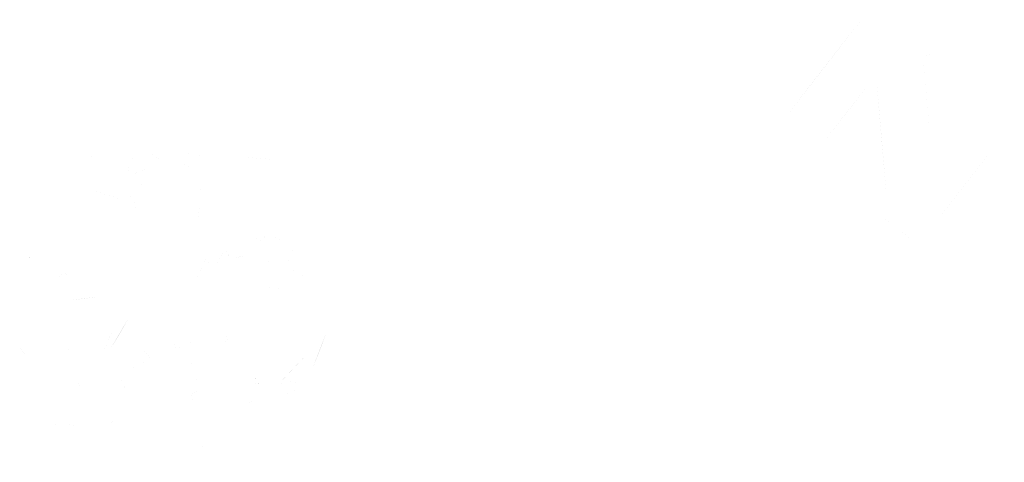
# Model space of a CAD drawing. Header units: inches. Extents: x -5.1 to 19.6, y 0 to 17.7.
# Tile 23 of 25: x 18.923 to 19.234, y 17.282 to 17.422. Entities that reach past the tile are written whole.
import ezdxf

# ---------------------------------------------------------------- set-up
doc = ezdxf.new("R2010")
doc.units = ezdxf.units.IN
doc.header["$MEASUREMENT"] = 0
doc.layers.add('PDF_Solid Fills', color=7, linetype='CONTINUOUS')

msp = doc.modelspace()

# ---------------------------------------------------------------- hatches: boundary and pattern name
at = {"layer": 'PDF_Solid Fills', "transparency": 33554559}
h = msp.add_hatch(color=256, dxfattribs=at)
h.paths.add_polyline_path([(19.19151, 17.3627, 0.00046), (19.20872, 17.34928)], flags=0)
h.paths.add_polyline_path([(19.1962, 17.36297, 0.000314), (19.19151, 17.3627)], flags=0)
h.paths.add_polyline_path([(19.19668, 17.36551, 0.001058), (19.19335, 17.40407)], flags=0)
h.paths.add_polyline_path([(19.17649, 17.38318, 0.001488), (19.19068, 17.4013)], flags=0)
h.paths.add_polyline_path([(19.18868, 17.42216, 0.001476), (19.16529, 17.39213)], flags=0)
h.paths.add_polyline_path([(19.20816, 17.41061, 0.003751), (19.21216, 17.41182)], flags=0)
h.paths.add_polyline_path([(19.20816, 17.41061, 0.000395), (19.21068, 17.38153)], flags=0)
h.paths.add_polyline_path([(19.21106, 17.3567, 0.000332), (19.23385, 17.38601)], flags=0)
at = {"layer": 'PDF_Solid Fills', "true_color": 0xffffff, "transparency": 33554559}
h = msp.add_hatch(color=7, dxfattribs=at)
h.paths.add_polyline_path([(18.95618, 17.37777, 0.005631), (18.95879, 17.37844)], flags=0)
h.paths.add_polyline_path([(18.97785, 17.37423, 0.016816), (18.9777, 17.37494)], flags=0)
h.paths.add_polyline_path([(18.97333, 17.3769, 0.00054), (18.9777, 17.37494)], flags=0)
h.paths.add_polyline_path([(18.97333, 17.3769, 0.000477), (18.97137, 17.37423)], flags=0)
h.paths.add_polyline_path([(18.98283, 17.3789, 0.000586), (18.97358, 17.38002)], flags=0)
h.paths.add_polyline_path([(19.00535, 17.37475, 0.000293), (19.00397, 17.37779)], flags=0)
h.paths.add_polyline_path([(18.98837, 17.37267, 0.001322), (18.98122, 17.37542)], flags=0)
h.paths.add_polyline_path([(18.9821, 17.37029, 0.001503), (18.97929, 17.36817)], flags=0)
h.paths.add_polyline_path([(18.97504, 17.3716, 0.000131), (18.97929, 17.36817)], flags=0)
h.paths.add_polyline_path([(18.96258, 17.36806, 0.002722), (18.96041, 17.37102)], flags=0)
h.paths.add_polyline_path([(18.9631, 17.37521, 0.003091), (18.95668, 17.37269)], flags=0)
h.paths.add_polyline_path([(18.95668, 17.37269, 0.001994), (18.95697, 17.37581)], flags=0)
h.paths.add_polyline_path([(18.94722, 17.3814, 0.001398), (18.94429, 17.37787)], flags=0)
h.paths.add_polyline_path([(18.96379, 17.37885, 0.003246), (18.96551, 17.38094)], flags=0)
h.paths.add_polyline_path([(18.96379, 17.37885, 0.000821), (18.96904, 17.37785)], flags=0)
h.paths.add_polyline_path([(18.96904, 17.37785, 0.00144), (18.96937, 17.38265)], flags=0)
h.paths.add_polyline_path([(19.00389, 17.37785, 0.001566), (18.99397, 17.37865)], flags=0)
at = {"layer": 'PDF_Solid Fills', "transparency": 33554559}
h = msp.add_hatch(color=256, dxfattribs=at)
h.paths.add_polyline_path([(19.00389, 17.37784, 0.001565), (18.99397, 17.37866)], flags=0)
h.paths.add_polyline_path([(18.96904, 17.37784, 0.001442), (18.96937, 17.38266)], flags=0)
h.paths.add_polyline_path([(18.96904, 17.37784, 0.002152), (18.96379, 17.37886)], flags=0)
h.paths.add_polyline_path([(18.96379, 17.37886, 0.003246), (18.96551, 17.38095)], flags=0)
h.paths.add_polyline_path([(18.95254, 17.38074), (18.95266, 17.38066)], flags=0)
h.paths.add_polyline_path([(18.94972, 17.38263), (18.94976, 17.38255)], flags=0)
h = msp.add_hatch(color=256, dxfattribs=at)
h.paths.add_polyline_path([(18.97786, 17.37423), (18.97138, 17.37423)], flags=0)
h.paths.add_polyline_path([(18.97138, 17.37423, 0.003122), (18.97331, 17.3769)], flags=0)
h.paths.add_polyline_path([(18.97771, 17.37492, 0.002526), (18.97331, 17.3769)], flags=0)
at = {"layer": 'PDF_Solid Fills', "true_color": 0xffffff, "transparency": 33554559}
h = msp.add_hatch(color=7, dxfattribs=at)
h.paths.add_polyline_path([(18.93758, 17.31758, 0.01156), (18.93846, 17.31823)], flags=0)
h.paths.add_polyline_path([(18.94104, 17.30542, 0.00571), (18.93988, 17.3075)], flags=0)
h.paths.add_polyline_path([(18.9406, 17.30792, 0.00559), (18.94183, 17.30585)], flags=0)
h.paths.add_polyline_path([(18.94475, 17.35265, 0.002474), (18.94588, 17.35023)], flags=0)
h.paths.add_polyline_path([(19.00146, 17.3465, 0.002997), (19.00075, 17.3431)], flags=0)
h.paths.add_polyline_path([(18.98727, 17.35583, 0.002482), (18.9845, 17.35444)], flags=0)
h.paths.add_polyline_path([(18.95227, 17.35212, 0.001653), (18.94875, 17.35479)], flags=0)
h.paths.add_polyline_path([(19.00648, 17.30033, 0.001188), (19.00725, 17.30477)], flags=0)
h.paths.add_polyline_path([(18.99556, 17.30881, 0.003697), (18.99748, 17.30671)], flags=0)
h.paths.add_polyline_path([(18.93677, 17.34223, 0.01059), (18.9374, 17.3415)], flags=0)
h.paths.add_polyline_path([(18.93677, 17.34223, 0.001434), (18.93102, 17.33742)], flags=0)
h.paths.add_polyline_path([(19.01431, 17.33058, 0.00167), (19.01192, 17.33892)], flags=0)
h.paths.add_polyline_path([(19.01, 17.30823, 0.000552), (19.00448, 17.30704)], flags=0)
h.paths.add_polyline_path([(19.01, 17.30823, 0.000565), (19.00906, 17.30346)], flags=0)
h.paths.add_polyline_path([(19.01533, 17.31244, 0.013151), (19.0194, 17.32294)], flags=0)
h.paths.add_polyline_path([(19.00448, 17.30704, 0.004463), (19.01342, 17.31646)], flags=0)
h.paths.add_polyline_path([(18.98575, 17.32167, 0.001591), (18.98483, 17.31954)], flags=0)
h.paths.add_polyline_path([(18.9884, 17.31996, 0.001323), (18.98575, 17.32167)], flags=0)
h.paths.add_polyline_path([(18.9884, 17.31996, 0.000762), (18.98769, 17.32317)], flags=0)
h.paths.add_polyline_path([(19.00333, 17.3374, 0.003216), (19.00073, 17.33765)], flags=0)
h.paths.add_polyline_path([(19.00573, 17.33704, 0.002959), (19.00333, 17.3374)], flags=0)
h.paths.add_polyline_path([(18.98877, 17.34252, 0.013057), (18.98867, 17.34371)], flags=0)
h.paths.add_polyline_path([(18.98915, 17.34644, 0.001926), (18.99598, 17.34817)], flags=0)
h.paths.add_polyline_path([(18.98765, 17.34969, 0.007658), (18.98915, 17.34644)], flags=0)
h.paths.add_polyline_path([(18.98765, 17.34969, 0.000905), (18.98358, 17.34312)], flags=0)
h.paths.add_polyline_path([(18.98265, 17.34323, 0.001452), (18.98188, 17.34723)], flags=0)
h.paths.add_polyline_path([(18.98188, 17.34723, 0.001281), (18.97865, 17.3405)], flags=0)
h.paths.add_polyline_path([(18.95142, 17.31842, 0.017782), (18.95665, 17.32723)], flags=0)
h.paths.add_polyline_path([(18.94902, 17.31733, 0.001528), (18.95185, 17.32373)], flags=0)
h.paths.add_polyline_path([(18.92254, 17.31867, 0.004038), (18.92579, 17.31433)], flags=0)
h.paths.add_polyline_path([(18.92456, 17.34854, 0.000656), (18.9261, 17.34627)], flags=0)
h.paths.add_polyline_path([(18.99696, 17.35342, 0.00017), (18.99635, 17.35006)], flags=0)
h.paths.add_polyline_path([(19.00727, 17.34687, 0.002208), (19.00965, 17.35008)], flags=0)
h.paths.add_polyline_path([(19.00727, 17.34687, 0.000906), (19.00994, 17.34137)], flags=0)
h.paths.add_polyline_path([(19.00994, 17.34137, 0.002993), (19.0141, 17.34117)], flags=0)
h.paths.add_polyline_path([(19.00042, 17.35494, 0.00043), (19.00956, 17.35004)], flags=0)
h.paths.add_polyline_path([(19.00042, 17.35494, 0.001365), (18.99935, 17.35192)], flags=0)
h.paths.add_polyline_path([(18.99683, 17.35329, 0.006972), (18.99935, 17.35192)], flags=0)
h.paths.add_polyline_path([(18.95477, 17.36535, 0.001239), (18.94502, 17.36835)], flags=0)
h.paths.add_polyline_path([(18.95477, 17.36535, 0.000586), (18.95944, 17.36662)], flags=0)
h.paths.add_polyline_path([(18.95944, 17.36662, 0.006879), (18.95988, 17.36573)], flags=0)
h.paths.add_polyline_path([(18.9575, 17.36308, 0.003132), (18.95988, 17.36573)], flags=0)
h.paths.add_polyline_path([(18.9575, 17.36308, 0.002112), (18.96044, 17.36269)], flags=0)
h.paths.add_polyline_path([(18.96258, 17.35762, 0.005273), (18.96406, 17.35902)], flags=0)
h.paths.add_polyline_path([(18.96685, 17.35492, 0.000076), (18.96573, 17.35094)], flags=0)
h.paths.add_polyline_path([(18.96798, 17.35137, 0.00309), (18.96573, 17.35094)], flags=0)
h.paths.add_polyline_path([(18.97102, 17.34387, 0.001459), (18.96669, 17.34608)], flags=0)
h.paths.add_polyline_path([(18.96669, 17.34608, 0.024439), (18.96683, 17.34669)], flags=0)
h.paths.add_polyline_path([(18.96683, 17.34669), (18.97169, 17.34669)], flags=0)
h.paths.add_polyline_path([(18.979, 17.3591, 0.001695), (18.97604, 17.35952)], flags=0)
h.paths.add_polyline_path([(18.97935, 17.36327, 0.004673), (18.979, 17.3591)], flags=0)
h.paths.add_polyline_path([(18.9934, 17.30008, 0.001324), (18.99694, 17.30219)], flags=0)
h.paths.add_polyline_path([(18.99694, 17.30219, 0.003042), (18.99681, 17.30298)], flags=0)
h.paths.add_polyline_path([(18.98956, 17.30512), (18.98956, 17.2976)], flags=0)
h.paths.add_polyline_path([(18.97588, 17.30273, 0.001427), (18.98015, 17.30033)], flags=0)
h.paths.add_polyline_path([(18.97588, 17.30273, 0.001691), (18.98044, 17.30637)], flags=0)
h.paths.add_polyline_path([(18.98044, 17.30637, 0.000777), (18.97677, 17.30671)], flags=0)
h.paths.add_polyline_path([(18.97677, 17.30671, 0.001191), (18.98013, 17.31029)], flags=0)
h.paths.add_polyline_path([(18.97121, 17.31229, 0.000365), (18.97825, 17.31375)], flags=0)
h.paths.add_polyline_path([(18.97121, 17.31229), (18.97131, 17.31219)], flags=0)
h.paths.add_polyline_path([(18.97679, 17.32031, 0.000034), (18.97131, 17.31219)], flags=0)
h.paths.add_polyline_path([(18.97679, 17.32031, 0.003311), (18.97202, 17.31785)], flags=0)
h.paths.add_polyline_path([(18.97202, 17.31785, 0.000754), (18.96856, 17.32594)], flags=0)
h.paths.add_polyline_path([(18.96485, 17.31404, 0.003296), (18.96063, 17.3191)], flags=0)
h.paths.add_polyline_path([(18.95815, 17.31342, 0.000373), (18.96485, 17.31404)], flags=0)
h.paths.add_polyline_path([(18.95815, 17.31342, 0.001326), (18.95913, 17.3089)], flags=0)
h.paths.add_polyline_path([(18.95913, 17.3089), (18.95429, 17.3089)], flags=0)
h.paths.add_polyline_path([(18.95429, 17.3089, 0.002337), (18.95685, 17.30348)], flags=0)
h.paths.add_polyline_path([(18.95685, 17.30348, 0.000455), (18.9536, 17.30133)], flags=0)
h.paths.add_polyline_path([(18.95748, 17.2961), (18.95748, 17.29206)], flags=0)
h.paths.add_polyline_path([(18.95221, 17.29565, 0.000401), (18.95748, 17.29206)], flags=0)
h.paths.add_polyline_path([(18.95221, 17.29565, 0.01123), (18.95056, 17.2935)], flags=0)
h.paths.add_polyline_path([(18.94156, 17.29294, 0.002581), (18.9379, 17.29446)], flags=0)
h.paths.add_polyline_path([(18.93729, 17.2914, 0.003044), (18.9379, 17.29446)], flags=0)
h.paths.add_polyline_path([(18.93335, 17.29267, 0.000966), (18.93446, 17.29671)], flags=0)
h.paths.add_polyline_path([(18.93013, 17.29815, 0.003832), (18.92829, 17.29727)], flags=0)
h.paths.add_polyline_path([(18.92829, 17.29727), (18.92829, 17.30044)], flags=0)
h.paths.add_polyline_path([(18.92594, 17.29969, 0.001073), (18.92829, 17.30044)], flags=0)
at = {"layer": 'PDF_Solid Fills', "transparency": 33554559}
h = msp.add_hatch(color=256, dxfattribs=at)
h.paths.add_polyline_path([(18.99936, 17.3519, 0.002616), (18.99684, 17.35328)], flags=0)
h.paths.add_polyline_path([(19.00042, 17.35495, 0.002979), (18.99936, 17.3519)], flags=0)
h.paths.add_polyline_path([(19.00954, 17.35003, 0.000309), (19.00042, 17.35495)], flags=0)
h.paths.add_polyline_path([(19.00954, 17.35003), (19.00967, 17.35009)], flags=0)
h.paths.add_polyline_path([(18.99696, 17.3534, 0.001809), (18.99636, 17.35005)], flags=0)
h = msp.add_hatch(color=256, dxfattribs=at)
h.paths.add_polyline_path([(18.97863, 17.34051, 0.001476), (18.98186, 17.34722)], flags=0)
h.paths.add_polyline_path([(18.98265, 17.34322, 0.002232), (18.98186, 17.34722)], flags=0)
h.paths.add_polyline_path([(18.98763, 17.34968, 0.000961), (18.98359, 17.34313)], flags=0)
h.paths.add_polyline_path([(18.98913, 17.34643, 0.00398), (18.98763, 17.34968)], flags=0)
h.paths.add_polyline_path([(18.98913, 17.34643, 0.000079), (18.99597, 17.34818)], flags=0)
h.paths.add_polyline_path([(19.00334, 17.33738, 0.003143), (19.00574, 17.33705)], flags=0)
h.paths.add_polyline_path([(19.00334, 17.33738, 0.003351), (19.00074, 17.33766)], flags=0)
h.paths.add_polyline_path([(18.9884, 17.31995, 0.006714), (18.98768, 17.32318)], flags=0)
h.paths.add_polyline_path([(18.98576, 17.32168, 0.003348), (18.9884, 17.31995)], flags=0)
h.paths.add_polyline_path([(18.98576, 17.32168, 0.00388), (18.98482, 17.31953)], flags=0)
h = msp.add_hatch(color=256, dxfattribs=at)
h.paths.add_polyline_path([(19.01412, 17.34116, 0.000556), (19.00993, 17.34137)], flags=0)
h.paths.add_polyline_path([(19.00993, 17.34137, 0.001421), (19.00726, 17.34689)], flags=0)
h.paths.add_polyline_path([(19.00726, 17.34689, 0.001504), (19.00966, 17.3501)], flags=0)
h = msp.add_hatch(color=256, dxfattribs=at)
h.paths.add_polyline_path([(18.92467, 17.34844), (18.92457, 17.34854)], flags=0)
h.paths.add_polyline_path([(18.92457, 17.34854, 0.000656), (18.92611, 17.34627)], flags=0)
h = msp.add_hatch(color=256, dxfattribs=at)
h.paths.add_polyline_path([(18.93103, 17.33742, 0.000175), (18.93678, 17.34223)], flags=0)
h.paths.add_polyline_path([(18.93738, 17.34148, 0.012636), (18.93678, 17.34223)], flags=0)
h = msp.add_hatch(color=256, dxfattribs=at)
h.paths.add_polyline_path([(18.93853, 17.33345, 0.007683), (18.94763, 17.33459)], flags=0)
h.paths.add_polyline_path([(18.95186, 17.32372, 0.002388), (18.94903, 17.3173)], flags=0)
h.paths.add_polyline_path([(18.95142, 17.31841, 0.019114), (18.95663, 17.32722)], flags=0)
h = msp.add_hatch(color=256, dxfattribs=at)
h.paths.add_polyline_path([(19.00447, 17.30705, 0.004388), (19.01341, 17.31645)], flags=0)
h.paths.add_polyline_path([(19.01533, 17.31243, 0.01362), (19.01941, 17.32295)], flags=0)
h.paths.add_polyline_path([(19.01001, 17.30822, 0.003189), (19.00905, 17.30347)], flags=0)
h.paths.add_polyline_path([(19.01001, 17.30822, 0.000711), (19.00447, 17.30705)], flags=0)
h = msp.add_hatch(color=256, dxfattribs=at)
h.paths.add_polyline_path([(18.99615, 17.30947, 0.003444), (18.99836, 17.30772)], flags=0)
h.paths.add_polyline_path([(18.99749, 17.3067, 0.007564), (18.99836, 17.30772)], flags=0)
h = msp.add_hatch(color=256, dxfattribs=at)
h.paths.add_polyline_path([(18.9871, 17.28395, 0.004281), (18.98906, 17.2822)], flags=0)
h.paths.add_polyline_path([(18.97779, 17.28401, 0.001196), (18.98194, 17.28924)], flags=0)

doc.saveas('drawing.dxf')
